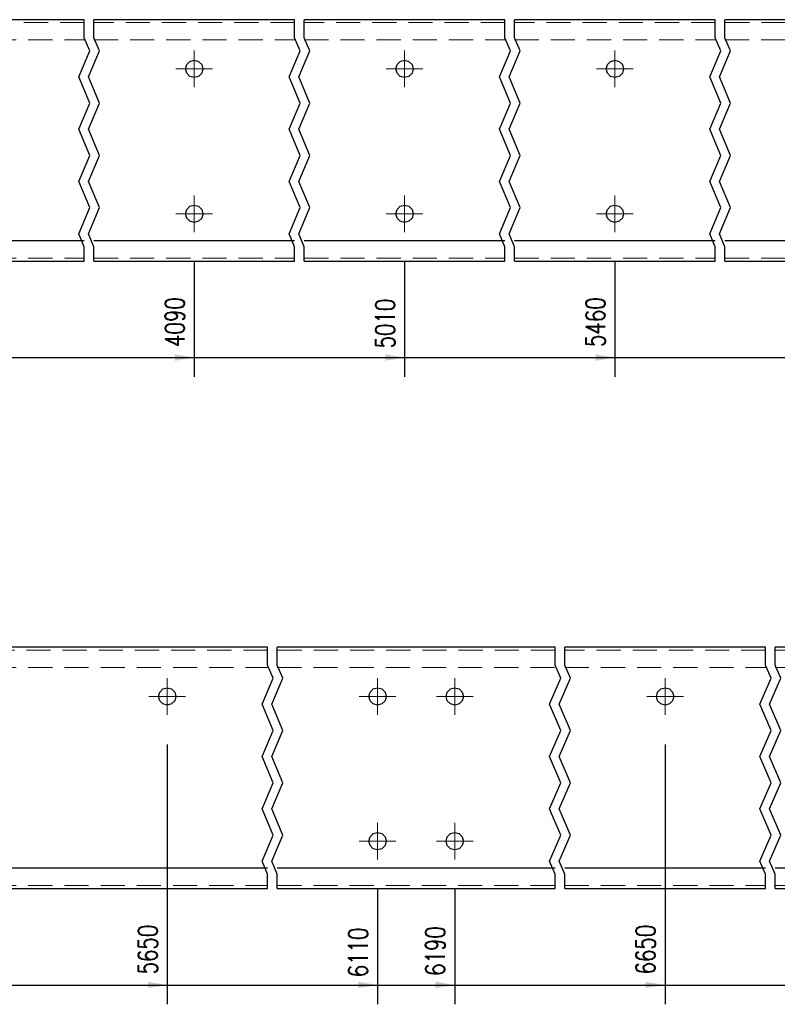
# Model space of a CAD drawing. Header units: millimetres. Extents: x -129 to 775, y 10833 to 11484.
# Tile 35 of 38: x 404 to 482, y 11255 to 11357. Entities that reach past the tile are written whole.
import ezdxf

# ---------------------------------------------------------------- set-up
doc = ezdxf.new("R2010")
doc.units = ezdxf.units.MM
doc.header["$LTSCALE"] = 10
doc.linetypes.add('HIDDEN', pattern=[0.375, 0.25, -0.125])
doc.linetypes.add('MITTE', pattern=[2, 1.25, -0.25, 0.25, -0.25])
doc.layers.get('Defpoints').update_dxf_attribs({"color": 1})
for name, color, linetype, lineweight in [('PS_Bolt', 4, 'Continuous', 13), ('PS_DIM', 4, 'Continuous', 13), ('PS_Hidden', 2, 'HIDDEN', 9), ('PS_Mid', 5, 'MITTE', 15), ('PS_Shape', 161, 'Continuous', 30), ('PS_SOLID', 7, 'Continuous', 30)]:
    doc.layers.add(name, color=color, linetype=linetype, lineweight=lineweight)
doc.styles.add('simplex', font='simplex.shx', dxfattribs={"width": 0.75})
doc.dimstyles.new('1_10_GŁ_DS1-LS10', dxfattribs={"dimtxt": 2, "dimasz": 2, "dimexe": 2, "dimexo": 5, "dimgap": 1, "dimtad": 1, "dimjust": 4, "dimdec": 0, "dimlfac": 10, "dimtxsty": 'simplex', "dimblk1": 'NONE', "dimsah": 1, "dimcen": 2, "dimclrd": 256, "dimclre": 256, "dimclrt": 3, "dimadec": 1, "dimazin": 0, "dimtfac": 1, "dimtdec": 0, "dimtmove": 2, "dimatfit": 3, "dimfxl": 1, "dimarcsym": 0})

# ---------------------------------------------------------------- blocks, each defined once
blk = doc.blocks.new('*D187')
at = {"layer": 'Defpoints', "color": 0, "transparency": 16777216}
for p in [(422.02, 11336.75), (305.82, 11331.85), (422.02, 11321.85)]:
    blk.add_point(p, dxfattribs=at)
at = {"layer": 'PS_DIM', "lineweight": -2, "transparency": 16777216}
for p, q in [((422.02, 11331.75), (422.02, 11319.85)), ((305.82, 11326.85), (305.82, 11319.85)), ((305.82, 11321.85), (420.02, 11321.85))]:
    blk.add_line(p, q, dxfattribs=at)
at = {"layer": 'PS_DIM', "transparency": 16777216}
blk.add_solid([(420.02, 11322.19), (420.02, 11321.52), (422.02, 11321.85)], dxfattribs=at)
at = {"layer": 'PS_DIM', "color": 3, "transparency": 16777216, "insert": (420, 11325.52), "char_height": 2, "attachment_point": 5, "rotation": 90, "style": 'simplex'}
blk.add_mtext('4090', dxfattribs=at)
blk = doc.blocks.new('_None')
blk = doc.blocks.new('*D188')
at = {"layer": 'Defpoints', "color": 0, "transparency": 16777216}
for p in [(443.82, 11336.75), (305.82, 11331.85), (443.82, 11321.85)]:
    blk.add_point(p, dxfattribs=at)
at = {"layer": 'PS_DIM', "lineweight": -2, "transparency": 16777216}
for p, q in [((443.82, 11331.75), (443.82, 11319.85)), ((305.82, 11326.85), (305.82, 11319.85)), ((305.82, 11321.85), (441.82, 11321.85))]:
    blk.add_line(p, q, dxfattribs=at)
at = {"layer": 'PS_DIM', "transparency": 16777216}
blk.add_solid([(441.82, 11322.19), (441.82, 11321.52), (443.82, 11321.85)], dxfattribs=at)
at = {"layer": 'PS_DIM', "color": 3, "transparency": 16777216, "insert": (441.8, 11325.37), "char_height": 2, "attachment_point": 5, "rotation": 90, "style": 'simplex'}
blk.add_mtext('5010', dxfattribs=at)
blk = doc.blocks.new('*D189')
at = {"layer": 'Defpoints', "color": 0, "transparency": 16777216}
for p in [(465.62, 11336.75), (305.82, 11331.85), (465.62, 11321.85)]:
    blk.add_point(p, dxfattribs=at)
at = {"layer": 'PS_DIM', "lineweight": -2, "transparency": 16777216}
for p, q in [((465.62, 11331.75), (465.62, 11319.85)), ((305.82, 11326.85), (305.82, 11319.85)), ((305.82, 11321.85), (463.62, 11321.85))]:
    blk.add_line(p, q, dxfattribs=at)
at = {"layer": 'PS_DIM', "transparency": 16777216}
blk.add_solid([(463.62, 11322.19), (463.62, 11321.52), (465.62, 11321.85)], dxfattribs=at)
at = {"layer": 'PS_DIM', "color": 3, "transparency": 16777216, "insert": (463.6, 11325.52), "char_height": 2, "attachment_point": 5, "rotation": 90, "style": 'simplex'}
blk.add_mtext('5460', dxfattribs=at)
blk = doc.blocks.new('*D190')
at = {"layer": 'Defpoints', "color": 0, "transparency": 16777216}
for p in [(487.42, 11336.75), (305.82, 11331.85), (487.42, 11321.85)]:
    blk.add_point(p, dxfattribs=at)
at = {"layer": 'PS_DIM', "lineweight": -2, "transparency": 16777216}
for p, q in [((487.42, 11331.75), (487.42, 11319.85)), ((305.82, 11326.85), (305.82, 11319.85)), ((305.82, 11321.85), (485.42, 11321.85))]:
    blk.add_line(p, q, dxfattribs=at)
at = {"layer": 'PS_DIM', "transparency": 16777216}
blk.add_solid([(485.42, 11322.19), (485.42, 11321.52), (487.42, 11321.85)], dxfattribs=at)
at = {"layer": 'PS_DIM', "color": 3, "transparency": 16777216, "insert": (485.4, 11325.23), "char_height": 2, "attachment_point": 5, "rotation": 90, "style": 'simplex'}
blk.add_mtext('6110', dxfattribs=at)
blk = doc.blocks.new('*D191')
at = {"layer": 'Defpoints', "color": 0, "transparency": 16777216}
for p in [(495.42, 11336.75), (305.82, 11331.85), (495.42, 11321.85)]:
    blk.add_point(p, dxfattribs=at)
at = {"layer": 'PS_DIM', "lineweight": -2, "transparency": 16777216}
for p, q in [((495.42, 11331.75), (495.42, 11319.85)), ((305.82, 11326.85), (305.82, 11319.85)), ((305.82, 11321.85), (493.42, 11321.85))]:
    blk.add_line(p, q, dxfattribs=at)
at = {"layer": 'PS_DIM', "transparency": 16777216}
blk.add_solid([(493.42, 11322.19), (493.42, 11321.52), (495.42, 11321.85)], dxfattribs=at)
at = {"layer": 'PS_DIM', "color": 3, "transparency": 16777216, "insert": (493.4, 11325.37), "char_height": 2, "attachment_point": 5, "rotation": 90, "style": 'simplex'}
blk.add_mtext('6190', dxfattribs=at)
blk = doc.blocks.new('*D192')
at = {"layer": 'Defpoints', "color": 0, "transparency": 16777216}
for p in [(517.22, 11336.75), (305.82, 11331.85), (517.22, 11321.85)]:
    blk.add_point(p, dxfattribs=at)
at = {"layer": 'PS_DIM', "lineweight": -2, "transparency": 16777216}
for p, q in [((517.22, 11331.75), (517.22, 11319.85)), ((305.82, 11326.85), (305.82, 11319.85)), ((305.82, 11321.85), (515.22, 11321.85))]:
    blk.add_line(p, q, dxfattribs=at)
at = {"layer": 'PS_DIM', "transparency": 16777216}
blk.add_solid([(515.22, 11322.19), (515.22, 11321.52), (517.22, 11321.85)], dxfattribs=at)
at = {"layer": 'PS_DIM', "color": 3, "transparency": 16777216, "insert": (515.2, 11325.52), "char_height": 2, "attachment_point": 5, "rotation": 90, "style": 'simplex'}
blk.add_mtext('7000', dxfattribs=at)
blk = doc.blocks.new('*D193')
at = {"layer": 'Defpoints', "color": 0, "transparency": 16777216}
for p in [(305.82, 11331.85), (520.22, 11331.85), (520.22, 11321.85)]:
    blk.add_point(p, dxfattribs=at)
at = {"layer": 'PS_DIM', "lineweight": -2, "transparency": 16777216}
for p, q in [((305.82, 11326.85), (305.82, 11319.85)), ((520.22, 11326.85), (520.22, 11319.85)), ((305.82, 11321.85), (518.22, 11321.85))]:
    blk.add_line(p, q, dxfattribs=at)
at = {"layer": 'PS_DIM', "transparency": 16777216}
blk.add_solid([(518.22, 11322.19), (518.22, 11321.52), (520.22, 11321.85)], dxfattribs=at)
at = {"layer": 'PS_DIM', "color": 3, "transparency": 16777216, "insert": (518.7, 11325.57), "char_height": 2, "attachment_point": 5, "rotation": 90, "style": 'simplex'}
blk.add_mtext('7030', dxfattribs=at)
blk = doc.blocks.new('*D206')
at = {"layer": 'Defpoints', "color": 0, "transparency": 16777216}
for p in [(419.22, 11286.75), (305.82, 11266.85), (419.22, 11256.85)]:
    blk.add_point(p, dxfattribs=at)
at = {"layer": 'PS_DIM', "lineweight": -2, "transparency": 16777216}
for p, q in [((419.22, 11281.75), (419.22, 11254.85)), ((305.82, 11261.85), (305.82, 11254.85)), ((305.82, 11256.85), (417.22, 11256.85))]:
    blk.add_line(p, q, dxfattribs=at)
at = {"layer": 'PS_DIM', "transparency": 16777216}
blk.add_solid([(417.22, 11257.19), (417.22, 11256.52), (419.22, 11256.85)], dxfattribs=at)
at = {"layer": 'PS_DIM', "color": 3, "transparency": 16777216, "insert": (417.2, 11260.52), "char_height": 2, "attachment_point": 5, "rotation": 90, "style": 'simplex'}
blk.add_mtext('5650', dxfattribs=at)
blk = doc.blocks.new('*D207')
at = {"layer": 'Defpoints', "color": 0, "transparency": 16777216}
for p in [(441.02, 11271.75), (305.82, 11266.85), (441.02, 11256.85)]:
    blk.add_point(p, dxfattribs=at)
at = {"layer": 'PS_DIM', "lineweight": -2, "transparency": 16777216}
for p, q in [((441.02, 11266.75), (441.02, 11254.85)), ((305.82, 11261.85), (305.82, 11254.85)), ((305.82, 11256.85), (439.02, 11256.85))]:
    blk.add_line(p, q, dxfattribs=at)
at = {"layer": 'PS_DIM', "transparency": 16777216}
blk.add_solid([(439.02, 11257.19), (439.02, 11256.52), (441.02, 11256.85)], dxfattribs=at)
at = {"layer": 'PS_DIM', "color": 3, "transparency": 16777216, "insert": (439, 11260.23), "char_height": 2, "attachment_point": 5, "rotation": 90, "style": 'simplex'}
blk.add_mtext('6110', dxfattribs=at)
blk = doc.blocks.new('*D208')
at = {"layer": 'Defpoints', "color": 0, "transparency": 16777216}
for p in [(449.02, 11271.75), (305.82, 11266.85), (449.02, 11256.85)]:
    blk.add_point(p, dxfattribs=at)
at = {"layer": 'PS_DIM', "lineweight": -2, "transparency": 16777216}
for p, q in [((449.02, 11266.75), (449.02, 11254.85)), ((305.82, 11261.85), (305.82, 11254.85)), ((305.82, 11256.85), (447.02, 11256.85))]:
    blk.add_line(p, q, dxfattribs=at)
at = {"layer": 'PS_DIM', "transparency": 16777216}
blk.add_solid([(447.02, 11257.19), (447.02, 11256.52), (449.02, 11256.85)], dxfattribs=at)
at = {"layer": 'PS_DIM', "color": 3, "transparency": 16777216, "insert": (447, 11260.37), "char_height": 2, "attachment_point": 5, "rotation": 90, "style": 'simplex'}
blk.add_mtext('6190', dxfattribs=at)
blk = doc.blocks.new('*D209')
at = {"layer": 'Defpoints', "color": 0, "transparency": 16777216}
for p in [(470.82, 11286.75), (305.82, 11266.85), (470.82, 11256.85)]:
    blk.add_point(p, dxfattribs=at)
at = {"layer": 'PS_DIM', "lineweight": -2, "transparency": 16777216}
for p, q in [((470.82, 11281.75), (470.82, 11254.85)), ((305.82, 11261.85), (305.82, 11254.85)), ((305.82, 11256.85), (468.82, 11256.85))]:
    blk.add_line(p, q, dxfattribs=at)
at = {"layer": 'PS_DIM', "transparency": 16777216}
blk.add_solid([(468.82, 11257.19), (468.82, 11256.52), (470.82, 11256.85)], dxfattribs=at)
at = {"layer": 'PS_DIM', "color": 3, "transparency": 16777216, "insert": (468.8, 11260.52), "char_height": 2, "attachment_point": 5, "rotation": 90, "style": 'simplex'}
blk.add_mtext('6650', dxfattribs=at)
blk = doc.blocks.new('*D210')
at = {"layer": 'Defpoints', "color": 0, "transparency": 16777216}
for p in [(492.62, 11271.75), (305.82, 11266.85), (492.62, 11256.85)]:
    blk.add_point(p, dxfattribs=at)
at = {"layer": 'PS_DIM', "lineweight": -2, "transparency": 16777216}
for p, q in [((492.62, 11266.75), (492.62, 11254.85)), ((305.82, 11261.85), (305.82, 11254.85)), ((305.82, 11256.85), (490.62, 11256.85))]:
    blk.add_line(p, q, dxfattribs=at)
at = {"layer": 'PS_DIM', "transparency": 16777216}
blk.add_solid([(490.62, 11257.19), (490.62, 11256.52), (492.62, 11256.85)], dxfattribs=at)
at = {"layer": 'PS_DIM', "color": 3, "transparency": 16777216, "insert": (490.6, 11260.52), "char_height": 2, "attachment_point": 5, "rotation": 90, "style": 'simplex'}
blk.add_mtext('7000', dxfattribs=at)
blk = doc.blocks.new('*D211')
at = {"layer": 'Defpoints', "color": 0, "transparency": 16777216}
for p in [(305.82, 11266.85), (495.62, 11266.85), (495.62, 11256.85)]:
    blk.add_point(p, dxfattribs=at)
at = {"layer": 'PS_DIM', "lineweight": -2, "transparency": 16777216}
for p, q in [((305.82, 11261.85), (305.82, 11254.85)), ((495.62, 11261.85), (495.62, 11254.85)), ((305.82, 11256.85), (303.82, 11256.85)), ((305.82, 11256.85), (495.62, 11256.85)), ((497.62, 11256.85), (499.62, 11256.85))]:
    blk.add_line(p, q, dxfattribs=at)
at = {"layer": 'PS_DIM', "transparency": 16777216}
blk.add_solid([(497.62, 11257.19), (497.62, 11256.52), (495.62, 11256.85)], dxfattribs=at)
at = {"layer": 'PS_DIM', "color": 3, "transparency": 16777216, "insert": (494.12, 11260.49), "char_height": 2, "attachment_point": 5, "rotation": 90, "style": 'simplex'}
blk.add_mtext('7030', dxfattribs=at)
blk = doc.blocks.new('*X489')
at = {"color": 1}
for p, q in [((410.62, 11354.99), (410.62, 11356.85)), ((411.62, 11354.99), (411.62, 11356.85)), ((432.42, 11354.99), (432.42, 11356.85)), ((433.42, 11354.99), (433.42, 11356.85)), ((454.22, 11354.99), (454.22, 11356.85)), ((455.22, 11354.99), (455.22, 11356.85)), ((476.02, 11354.99), (476.02, 11356.85)), ((477.02, 11354.99), (477.02, 11356.85)), ((411.2, 11353.64), (410.62, 11354.99)), ((412.2, 11353.64), (411.62, 11354.99)), ((433, 11353.64), (432.42, 11354.99)), ((434, 11353.64), (433.42, 11354.99)), ((454.8, 11353.64), (454.22, 11354.99)), ((455.8, 11353.64), (455.22, 11354.99)), ((476.6, 11353.64), (476.02, 11354.99)), ((477.6, 11353.64), (477.02, 11354.99)), ((410.05, 11350.93), (411.2, 11353.64)), ((411.05, 11350.93), (412.2, 11353.64)), ((431.85, 11350.93), (433, 11353.64)), ((432.85, 11350.93), (434, 11353.64)), ((453.65, 11350.93), (454.8, 11353.64)), ((454.65, 11350.93), (455.8, 11353.64)), ((475.45, 11350.93), (476.6, 11353.64)), ((476.45, 11350.93), (477.6, 11353.64)), ((411.2, 11348.22), (410.05, 11350.93)), ((412.2, 11348.22), (411.05, 11350.93)), ((433, 11348.22), (431.85, 11350.93)), ((434, 11348.22), (432.85, 11350.93)), ((454.8, 11348.22), (453.65, 11350.93)), ((455.8, 11348.22), (454.65, 11350.93)), ((476.6, 11348.22), (475.45, 11350.93)), ((477.6, 11348.22), (476.45, 11350.93)), ((410.05, 11345.51), (411.2, 11348.22)), ((411.05, 11345.51), (412.2, 11348.22)), ((431.85, 11345.51), (433, 11348.22)), ((432.85, 11345.51), (434, 11348.22)), ((453.65, 11345.51), (454.8, 11348.22)), ((454.65, 11345.51), (455.8, 11348.22)), ((475.45, 11345.51), (476.6, 11348.22)), ((476.45, 11345.51), (477.6, 11348.22)), ((411.2, 11342.8), (410.05, 11345.51)), ((412.2, 11342.8), (411.05, 11345.51)), ((433, 11342.8), (431.85, 11345.51)), ((434, 11342.8), (432.85, 11345.51)), ((454.8, 11342.8), (453.65, 11345.51)), ((455.8, 11342.8), (454.65, 11345.51)), ((476.6, 11342.8), (475.45, 11345.51)), ((477.6, 11342.8), (476.45, 11345.51)), ((410.05, 11340.1), (411.2, 11342.8)), ((411.05, 11340.1), (412.2, 11342.8)), ((431.85, 11340.1), (433, 11342.8)), ((432.85, 11340.1), (434, 11342.8)), ((453.65, 11340.1), (454.8, 11342.8)), ((454.65, 11340.1), (455.8, 11342.8)), ((475.45, 11340.1), (476.6, 11342.8)), ((476.45, 11340.1), (477.6, 11342.8)), ((411.2, 11337.39), (410.05, 11340.1)), ((412.2, 11337.39), (411.05, 11340.1)), ((433, 11337.39), (431.85, 11340.1)), ((434, 11337.39), (432.85, 11340.1)), ((454.8, 11337.39), (453.65, 11340.1)), ((455.8, 11337.39), (454.65, 11340.1)), ((476.6, 11337.39), (475.45, 11340.1)), ((477.6, 11337.39), (476.45, 11340.1)), ((410.05, 11334.68), (411.2, 11337.39)), ((411.05, 11334.68), (412.2, 11337.39)), ((431.85, 11334.68), (433, 11337.39)), ((432.85, 11334.68), (434, 11337.39)), ((453.65, 11334.68), (454.8, 11337.39)), ((454.65, 11334.68), (455.8, 11337.39)), ((475.45, 11334.68), (476.6, 11337.39)), ((476.45, 11334.68), (477.6, 11337.39)), ((410.62, 11333.32), (410.05, 11334.68)), ((411.62, 11333.32), (411.05, 11334.68)), ((432.42, 11333.32), (431.85, 11334.68)), ((433.42, 11333.32), (432.85, 11334.68)), ((454.22, 11333.32), (453.65, 11334.68)), ((455.22, 11333.32), (454.65, 11334.68)), ((476.02, 11333.32), (475.45, 11334.68)), ((477.02, 11333.32), (476.45, 11334.68)), ((410.62, 11331.85), (410.62, 11333.32)), ((411.62, 11331.85), (411.62, 11333.32)), ((432.42, 11331.85), (432.42, 11333.32)), ((433.42, 11331.85), (433.42, 11333.32)), ((454.22, 11331.85), (454.22, 11333.32)), ((455.22, 11331.85), (455.22, 11333.32)), ((476.02, 11331.85), (476.02, 11333.32)), ((477.02, 11331.85), (477.02, 11333.32))]:
    blk.add_line(p, q, dxfattribs=at)
at = {"layer": 'PS_Hidden', "color": 2, "linetype": 'HIDDEN'}
for p, q in [((410.62, 11356.55), (389.82, 11356.55)), ((432.42, 11356.55), (411.62, 11356.55)), ((454.22, 11356.55), (433.42, 11356.55)), ((476.02, 11356.55), (455.22, 11356.55)), ((505.82, 11356.55), (477.02, 11356.55)), ((389.82, 11354.75), (410.62, 11354.75)), ((411.62, 11354.75), (432.42, 11354.75)), ((433.42, 11354.75), (454.22, 11354.75)), ((455.22, 11354.75), (476.02, 11354.75)), ((477.02, 11354.75), (505.82, 11354.75)), ((389.82, 11332.15), (410.62, 11332.15)), ((411.62, 11332.15), (432.42, 11332.15)), ((433.42, 11332.15), (454.22, 11332.15)), ((455.22, 11332.15), (476.02, 11332.15)), ((477.02, 11332.15), (505.82, 11332.15))]:
    blk.add_line(p, q, dxfattribs=at)
at = {"layer": 'PS_Mid', "color": 5, "linetype": 'MITTE'}
for p, q in [((422.02, 11353.65), (422.02, 11349.85)), ((443.82, 11353.65), (443.82, 11349.85)), ((465.62, 11353.65), (465.62, 11349.85)), ((423.92, 11351.75), (420.12, 11351.75)), ((445.72, 11351.75), (441.92, 11351.75)), ((467.52, 11351.75), (463.72, 11351.75)), ((422.02, 11338.65), (422.02, 11334.85)), ((443.82, 11338.65), (443.82, 11334.85)), ((465.62, 11338.65), (465.62, 11334.85)), ((423.92, 11336.75), (420.12, 11336.75)), ((445.72, 11336.75), (441.92, 11336.75)), ((467.52, 11336.75), (463.72, 11336.75))]:
    blk.add_line(p, q, dxfattribs=at)
at = {"layer": 'PS_SOLID', "color": 7, "linetype": 'Continuous'}
for p, q in [((410.62, 11356.85), (400.22, 11356.85)), ((422.02, 11356.85), (411.62, 11356.85)), ((432.42, 11356.85), (422.02, 11356.85)), ((443.82, 11356.85), (433.42, 11356.85)), ((454.22, 11356.85), (443.82, 11356.85)), ((465.62, 11356.85), (455.22, 11356.85)), ((476.02, 11356.85), (465.62, 11356.85)), ((487.42, 11356.85), (477.02, 11356.85)), ((421.57, 11352.53), (422.02, 11352.65)), ((422.02, 11352.65), (422.47, 11352.53)), ((443.37, 11352.53), (443.82, 11352.65)), ((443.82, 11352.65), (444.27, 11352.53)), ((465.17, 11352.53), (465.62, 11352.65)), ((465.62, 11352.65), (466.07, 11352.53)), ((421.12, 11351.75), (421.24, 11352.2)), ((421.24, 11351.3), (421.12, 11351.75)), ((421.24, 11352.2), (421.57, 11352.53)), ((422.47, 11352.53), (422.8, 11352.2)), ((422.8, 11352.2), (422.92, 11351.75)), ((422.92, 11351.75), (422.8, 11351.3)), ((442.92, 11351.75), (443.04, 11352.2)), ((443.04, 11351.3), (442.92, 11351.75)), ((443.04, 11352.2), (443.37, 11352.53)), ((444.27, 11352.53), (444.6, 11352.2)), ((444.6, 11352.2), (444.72, 11351.75)), ((444.72, 11351.75), (444.6, 11351.3)), ((464.72, 11351.75), (464.84, 11352.2)), ((464.84, 11351.3), (464.72, 11351.75)), ((464.84, 11352.2), (465.17, 11352.53)), ((466.07, 11352.53), (466.4, 11352.2)), ((466.4, 11352.2), (466.52, 11351.75)), ((466.52, 11351.75), (466.4, 11351.3)), ((421.57, 11350.97), (421.24, 11351.3)), ((422.02, 11350.85), (421.57, 11350.97)), ((422.47, 11350.97), (422.02, 11350.85)), ((422.8, 11351.3), (422.47, 11350.97)), ((443.37, 11350.97), (443.04, 11351.3)), ((443.82, 11350.85), (443.37, 11350.97)), ((444.27, 11350.97), (443.82, 11350.85)), ((444.6, 11351.3), (444.27, 11350.97)), ((465.17, 11350.97), (464.84, 11351.3)), ((465.62, 11350.85), (465.17, 11350.97)), ((466.07, 11350.97), (465.62, 11350.85)), ((466.4, 11351.3), (466.07, 11350.97)), ((421.24, 11337.2), (421.57, 11337.53)), ((421.57, 11337.53), (422.02, 11337.65)), ((422.02, 11337.65), (422.47, 11337.53)), ((422.47, 11337.53), (422.8, 11337.2)), ((443.04, 11337.2), (443.37, 11337.53)), ((443.37, 11337.53), (443.82, 11337.65)), ((443.82, 11337.65), (444.27, 11337.53)), ((444.27, 11337.53), (444.6, 11337.2)), ((464.84, 11337.2), (465.17, 11337.53)), ((465.17, 11337.53), (465.62, 11337.65)), ((465.62, 11337.65), (466.07, 11337.53)), ((466.07, 11337.53), (466.4, 11337.2)), ((421.12, 11336.75), (421.24, 11337.2)), ((421.24, 11336.3), (421.12, 11336.75)), ((421.57, 11335.97), (421.24, 11336.3)), ((422.8, 11336.3), (422.47, 11335.97)), ((422.8, 11337.2), (422.92, 11336.75)), ((422.92, 11336.75), (422.8, 11336.3)), ((442.92, 11336.75), (443.04, 11337.2)), ((443.04, 11336.3), (442.92, 11336.75)), ((443.37, 11335.97), (443.04, 11336.3)), ((444.6, 11336.3), (444.27, 11335.97)), ((444.6, 11337.2), (444.72, 11336.75)), ((444.72, 11336.75), (444.6, 11336.3)), ((464.72, 11336.75), (464.84, 11337.2)), ((464.84, 11336.3), (464.72, 11336.75)), ((465.17, 11335.97), (464.84, 11336.3)), ((466.4, 11336.3), (466.07, 11335.97)), ((466.4, 11337.2), (466.52, 11336.75)), ((466.52, 11336.75), (466.4, 11336.3)), ((422.02, 11335.85), (421.57, 11335.97)), ((422.47, 11335.97), (422.02, 11335.85)), ((443.82, 11335.85), (443.37, 11335.97)), ((444.27, 11335.97), (443.82, 11335.85)), ((465.62, 11335.85), (465.17, 11335.97)), ((466.07, 11335.97), (465.62, 11335.85)), ((410.62, 11333.95), (389.82, 11333.95)), ((432.42, 11333.95), (411.62, 11333.95)), ((454.22, 11333.95), (433.42, 11333.95)), ((476.02, 11333.95), (455.22, 11333.95)), ((505.82, 11333.95), (477.02, 11333.95)), ((389.82, 11331.85), (410.62, 11331.85)), ((411.62, 11331.85), (432.42, 11331.85)), ((433.42, 11331.85), (454.22, 11331.85)), ((455.22, 11331.85), (476.02, 11331.85)), ((477.02, 11331.85), (505.82, 11331.85))]:
    blk.add_line(p, q, dxfattribs=at)
blk = doc.blocks.new('*X492')
at = {"color": 3, "linetype": 'Continuous'}
blk.add_line((465.62, 11336.75), (465.62, 11336.75), dxfattribs=at)
blk.add_line((465.62, 11336.75), (465.62, 11336.75), dxfattribs=at)
blk.add_line((465.62, 11336.75), (465.62, 11336.75), dxfattribs=at)
blk.add_line((465.62, 11336.75), (465.62, 11336.75), dxfattribs=at)
blk.add_line((465.62, 11336.75), (465.62, 11336.75), dxfattribs=at)
blk = doc.blocks.new('*X493')
at = {"color": 3, "linetype": 'Continuous'}
blk.add_line((465.62, 11351.75), (465.62, 11351.75), dxfattribs=at)
blk.add_line((465.62, 11351.75), (465.62, 11351.75), dxfattribs=at)
blk.add_line((465.62, 11351.75), (465.62, 11351.75), dxfattribs=at)
blk.add_line((465.62, 11351.75), (465.62, 11351.75), dxfattribs=at)
blk.add_line((465.62, 11351.75), (465.62, 11351.75), dxfattribs=at)
blk = doc.blocks.new('*X512')
at = {"color": 1}
for p, q in [((429.62, 11289.99), (429.62, 11291.85)), ((430.62, 11289.99), (430.62, 11291.85)), ((459.42, 11289.99), (459.42, 11291.85)), ((460.42, 11289.99), (460.42, 11291.85)), ((481.22, 11289.99), (481.22, 11291.85)), ((482.22, 11289.99), (482.22, 11291.85)), ((430.2, 11288.64), (429.62, 11289.99)), ((431.2, 11288.64), (430.62, 11289.99)), ((460, 11288.64), (459.42, 11289.99)), ((461, 11288.64), (460.42, 11289.99)), ((481.8, 11288.64), (481.22, 11289.99)), ((482.8, 11288.64), (482.22, 11289.99)), ((429.05, 11285.93), (430.2, 11288.64)), ((430.05, 11285.93), (431.2, 11288.64)), ((458.85, 11285.93), (460, 11288.64)), ((459.85, 11285.93), (461, 11288.64)), ((480.65, 11285.93), (481.8, 11288.64)), ((481.65, 11285.93), (482.8, 11288.64)), ((430.2, 11283.22), (429.05, 11285.93)), ((431.2, 11283.22), (430.05, 11285.93)), ((460, 11283.22), (458.85, 11285.93)), ((461, 11283.22), (459.85, 11285.93)), ((481.8, 11283.22), (480.65, 11285.93)), ((482.8, 11283.22), (481.65, 11285.93)), ((429.05, 11280.51), (430.2, 11283.22)), ((430.05, 11280.51), (431.2, 11283.22)), ((458.85, 11280.51), (460, 11283.22)), ((459.85, 11280.51), (461, 11283.22)), ((480.65, 11280.51), (481.8, 11283.22)), ((481.65, 11280.51), (482.8, 11283.22)), ((430.2, 11277.8), (429.05, 11280.51)), ((431.2, 11277.8), (430.05, 11280.51)), ((460, 11277.8), (458.85, 11280.51)), ((461, 11277.8), (459.85, 11280.51)), ((481.8, 11277.8), (480.65, 11280.51)), ((482.8, 11277.8), (481.65, 11280.51)), ((429.05, 11275.1), (430.2, 11277.8)), ((430.05, 11275.1), (431.2, 11277.8)), ((458.85, 11275.1), (460, 11277.8)), ((459.85, 11275.1), (461, 11277.8)), ((480.65, 11275.1), (481.8, 11277.8)), ((481.65, 11275.1), (482.8, 11277.8)), ((430.2, 11272.39), (429.05, 11275.1)), ((431.2, 11272.39), (430.05, 11275.1)), ((460, 11272.39), (458.85, 11275.1)), ((461, 11272.39), (459.85, 11275.1)), ((481.8, 11272.39), (480.65, 11275.1)), ((482.8, 11272.39), (481.65, 11275.1)), ((429.05, 11269.68), (430.2, 11272.39)), ((430.05, 11269.68), (431.2, 11272.39)), ((458.85, 11269.68), (460, 11272.39)), ((459.85, 11269.68), (461, 11272.39)), ((480.65, 11269.68), (481.8, 11272.39)), ((481.65, 11269.68), (482.8, 11272.39)), ((429.62, 11268.32), (429.05, 11269.68)), ((430.62, 11268.32), (430.05, 11269.68)), ((459.42, 11268.32), (458.85, 11269.68)), ((460.42, 11268.32), (459.85, 11269.68)), ((481.22, 11268.32), (480.65, 11269.68)), ((482.22, 11268.32), (481.65, 11269.68)), ((429.62, 11266.85), (429.62, 11268.32)), ((430.62, 11266.85), (430.62, 11268.32)), ((459.42, 11266.85), (459.42, 11268.32)), ((460.42, 11266.85), (460.42, 11268.32)), ((481.22, 11266.85), (481.22, 11268.32)), ((482.22, 11266.85), (482.22, 11268.32))]:
    blk.add_line(p, q, dxfattribs=at)
at = {"layer": 'PS_Hidden', "color": 2, "linetype": 'HIDDEN'}
for p, q in [((429.62, 11291.55), (389.82, 11291.55)), ((459.42, 11291.55), (430.62, 11291.55)), ((481.22, 11291.55), (460.42, 11291.55)), ((495.62, 11291.55), (482.22, 11291.55)), ((389.82, 11289.75), (429.62, 11289.75)), ((430.62, 11289.75), (459.42, 11289.75)), ((460.42, 11289.75), (481.22, 11289.75)), ((482.22, 11289.75), (495.62, 11289.75)), ((389.82, 11267.15), (429.62, 11267.15)), ((430.62, 11267.15), (459.42, 11267.15)), ((460.42, 11267.15), (481.22, 11267.15)), ((482.22, 11267.15), (495.62, 11267.15))]:
    blk.add_line(p, q, dxfattribs=at)
at = {"layer": 'PS_Mid', "color": 5, "linetype": 'MITTE'}
for p, q in [((419.22, 11288.65), (419.22, 11284.85)), ((441.02, 11288.65), (441.02, 11284.85)), ((449.02, 11288.65), (449.02, 11284.85)), ((470.82, 11288.65), (470.82, 11284.85)), ((421.12, 11286.75), (417.32, 11286.75)), ((442.92, 11286.75), (439.12, 11286.75)), ((450.92, 11286.75), (447.12, 11286.75)), ((472.72, 11286.75), (468.92, 11286.75)), ((441.02, 11273.65), (441.02, 11269.85)), ((449.02, 11273.65), (449.02, 11269.85)), ((442.92, 11271.75), (439.12, 11271.75)), ((450.92, 11271.75), (447.12, 11271.75))]:
    blk.add_line(p, q, dxfattribs=at)
at = {"layer": 'PS_SOLID', "color": 7, "linetype": 'Continuous'}
for p, q in [((419.22, 11291.85), (400.22, 11291.85)), ((429.62, 11291.85), (419.22, 11291.85)), ((441.02, 11291.85), (430.62, 11291.85)), ((449.02, 11291.85), (441.02, 11291.85)), ((459.42, 11291.85), (449.02, 11291.85)), ((470.82, 11291.85), (460.42, 11291.85)), ((481.22, 11291.85), (470.82, 11291.85)), ((492.62, 11291.85), (482.22, 11291.85)), ((418.44, 11287.2), (418.77, 11287.53)), ((418.77, 11287.53), (419.22, 11287.65)), ((419.22, 11287.65), (419.67, 11287.53)), ((419.67, 11287.53), (420, 11287.2)), ((440.24, 11287.2), (440.57, 11287.53)), ((440.57, 11287.53), (441.02, 11287.65)), ((441.02, 11287.65), (441.47, 11287.53)), ((441.47, 11287.53), (441.8, 11287.2)), ((448.24, 11287.2), (448.57, 11287.53)), ((448.57, 11287.53), (449.02, 11287.65)), ((449.02, 11287.65), (449.47, 11287.53)), ((449.47, 11287.53), (449.8, 11287.2)), ((470.04, 11287.2), (470.37, 11287.53)), ((470.37, 11287.53), (470.82, 11287.65)), ((470.82, 11287.65), (471.27, 11287.53)), ((471.27, 11287.53), (471.6, 11287.2)), ((418.32, 11286.75), (418.44, 11287.2)), ((418.44, 11286.3), (418.32, 11286.75)), ((418.77, 11285.97), (418.44, 11286.3)), ((420, 11286.3), (419.67, 11285.97)), ((420, 11287.2), (420.12, 11286.75)), ((420.12, 11286.75), (420, 11286.3)), ((440.12, 11286.75), (440.24, 11287.2)), ((440.24, 11286.3), (440.12, 11286.75)), ((440.57, 11285.97), (440.24, 11286.3)), ((441.8, 11286.3), (441.47, 11285.97)), ((441.8, 11287.2), (441.92, 11286.75)), ((441.92, 11286.75), (441.8, 11286.3)), ((448.12, 11286.75), (448.24, 11287.2)), ((448.24, 11286.3), (448.12, 11286.75)), ((448.57, 11285.97), (448.24, 11286.3)), ((449.8, 11286.3), (449.47, 11285.97)), ((449.8, 11287.2), (449.92, 11286.75)), ((449.92, 11286.75), (449.8, 11286.3)), ((469.92, 11286.75), (470.04, 11287.2)), ((470.04, 11286.3), (469.92, 11286.75)), ((470.37, 11285.97), (470.04, 11286.3)), ((471.6, 11286.3), (471.27, 11285.97)), ((471.6, 11287.2), (471.72, 11286.75)), ((471.72, 11286.75), (471.6, 11286.3)), ((419.22, 11285.85), (418.77, 11285.97)), ((419.67, 11285.97), (419.22, 11285.85)), ((441.02, 11285.85), (440.57, 11285.97)), ((441.47, 11285.97), (441.02, 11285.85)), ((449.02, 11285.85), (448.57, 11285.97)), ((449.47, 11285.97), (449.02, 11285.85)), ((470.82, 11285.85), (470.37, 11285.97)), ((471.27, 11285.97), (470.82, 11285.85)), ((440.12, 11271.75), (440.24, 11272.2)), ((440.24, 11272.2), (440.57, 11272.53)), ((440.57, 11272.53), (441.02, 11272.65)), ((441.02, 11272.65), (441.47, 11272.53)), ((441.47, 11272.53), (441.8, 11272.2)), ((441.8, 11272.2), (441.92, 11271.75)), ((448.12, 11271.75), (448.24, 11272.2)), ((448.24, 11272.2), (448.57, 11272.53)), ((448.57, 11272.53), (449.02, 11272.65)), ((449.02, 11272.65), (449.47, 11272.53)), ((449.47, 11272.53), (449.8, 11272.2)), ((449.8, 11272.2), (449.92, 11271.75)), ((440.24, 11271.3), (440.12, 11271.75)), ((440.57, 11270.97), (440.24, 11271.3)), ((441.8, 11271.3), (441.47, 11270.97)), ((441.92, 11271.75), (441.8, 11271.3)), ((448.24, 11271.3), (448.12, 11271.75)), ((448.57, 11270.97), (448.24, 11271.3)), ((449.8, 11271.3), (449.47, 11270.97)), ((449.92, 11271.75), (449.8, 11271.3)), ((441.02, 11270.85), (440.57, 11270.97)), ((441.47, 11270.97), (441.02, 11270.85)), ((449.02, 11270.85), (448.57, 11270.97)), ((449.47, 11270.97), (449.02, 11270.85)), ((429.62, 11268.95), (389.82, 11268.95)), ((459.42, 11268.95), (430.62, 11268.95)), ((481.22, 11268.95), (460.42, 11268.95)), ((495.62, 11268.95), (482.22, 11268.95)), ((389.82, 11266.85), (429.62, 11266.85)), ((430.62, 11266.85), (459.42, 11266.85)), ((460.42, 11266.85), (481.22, 11266.85)), ((482.22, 11266.85), (495.62, 11266.85))]:
    blk.add_line(p, q, dxfattribs=at)

msp = doc.modelspace()

# ---------------------------------------------------------------- block references
at = {"layer": 'PS_Bolt', "color": 3}
for name in ['*X493', '*X492']:
    msp.add_blockref(name, (0, 0), dxfattribs=at)
at = {"layer": 'PS_Shape', "color": 2}
for name in ['*X489', '*X512']:
    msp.add_blockref(name, (0, 0), dxfattribs=at)

# ---------------------------------------------------------------- dimensions: what is measured, and where the dimension line sits
at = {"layer": 'PS_DIM'}
for base, p1, p2, text, picture, middle in [((422.02, 11321.85), (305.82, 11331.85), (422.02, 11336.75), '4090', '*D187', (420, 11325.52)), ((443.82, 11321.85), (305.82, 11331.85), (443.82, 11336.75), '5010', '*D188', (441.8, 11325.37)), ((465.62, 11321.85), (305.82, 11331.85), (465.62, 11336.75), '5460', '*D189', (463.6, 11325.52)), ((487.42, 11321.85), (305.82, 11331.85), (487.42, 11336.75), '6110', '*D190', (485.4, 11325.23)), ((495.42, 11321.85), (305.82, 11331.85), (495.42, 11336.75), '6190', '*D191', (493.4, 11325.37)), ((517.22, 11321.85), (305.82, 11331.85), (517.22, 11336.75), '7000', '*D192', (515.2, 11325.52)), ((520.22, 11321.85), (305.82, 11331.85), (520.22, 11331.85), '7030', '*D193', (518.7, 11325.57)), ((419.22, 11256.85), (305.82, 11266.85), (419.22, 11286.75), '5650', '*D206', (417.2, 11260.52)), ((470.82, 11256.85), (305.82, 11266.85), (470.82, 11286.75), '6650', '*D209', (468.8, 11260.52)), ((441.02, 11256.85), (305.82, 11266.85), (441.02, 11271.75), '6110', '*D207', (439, 11260.23)), ((449.02, 11256.85), (305.82, 11266.85), (449.02, 11271.75), '6190', '*D208', (447, 11260.37)), ((492.62, 11256.85), (305.82, 11266.85), (492.62, 11271.75), '7000', '*D210', (490.6, 11260.52)), ((495.62, 11256.85), (305.82, 11266.85), (495.62, 11266.85), '7030', '*D211', (494.12, 11260.49))]:
    dim = msp.add_linear_dim(base=base, p1=p1, p2=p2, text=text, dimstyle='1_10_GŁ_DS1-LS10', dxfattribs=at)
    dim.commit()
    dim.dimension.update_dxf_attribs({"geometry": picture, "text_midpoint": middle, "dimtype": 128, "text_rotation": 90})

doc.saveas('drawing.dxf')
